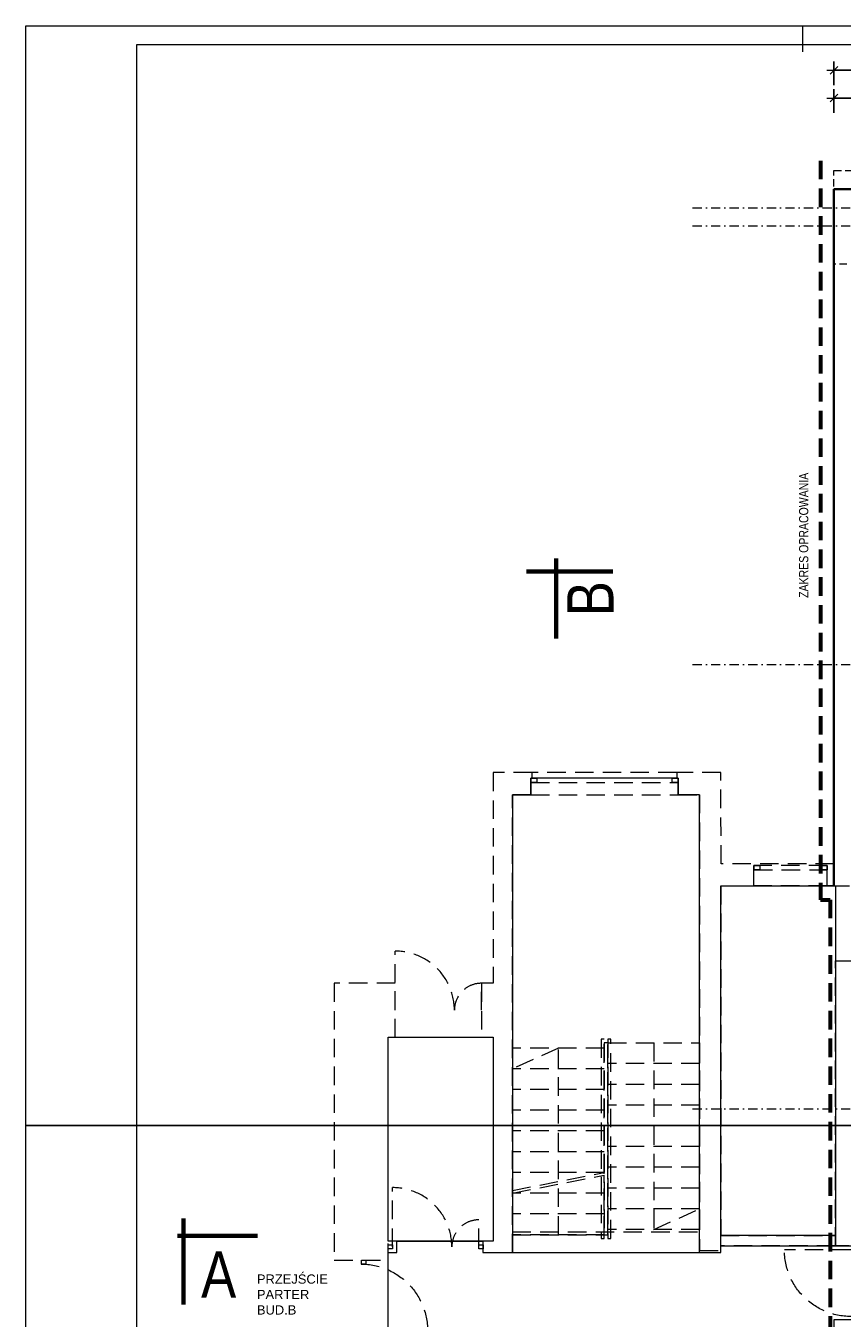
# Model space of a CAD drawing. Header units: millimetres. Extents: x 4946 to 18537, y -10559 to 785.
# Tile 2 of 79: x 4946 to 6050, y -960 to 785. Entities that reach past the tile are written whole.
import ezdxf

# ---------------------------------------------------------------- set-up
doc = ezdxf.new("R2010")
doc.units = ezdxf.units.MM
for name, pattern in [('DASHDOT', [1, 0.5, -0.25, 0, -0.25]), ('DASHED', [0.75, 0.5, -0.25]), ('DASHEDX2', [1.5, 1, -0.5])]:
    doc.linetypes.add(name, pattern=pattern)
for name, color, linetype, lineweight in [('!MARIUSZ', 220, 'Continuous', 35), ('BA_txs', 2, 'Continuous', 18), ('M_Ramki do druku', 7, 'Continuous', 18), ('M_Ramki markery', 1, 'Continuous', 18), ('M_Ramki rysunków', 2, 'Continuous', 18), ('PG_OSIE', 1, 'DASHDOT', 18), ('PG_PODCIĄGI', 1, 'DASHED', 18), ('PG_PRZERYWANE_ŚREDNIE', 1, 'DASHEDX2', 18), ('PG_WIDOKOWE_CIENKIE', 1, 'Continuous', 18), ('PG_WYMIARY', 1, 'Continuous', 18), ('PG_ŚCIANY_SŁUPY', 4, 'Continuous', 35)]:
    doc.layers.add(name, color=color, linetype=linetype, lineweight=lineweight)
doc.layers.add('PG_POMOCNICZNE', color=6, linetype='Continuous', lineweight=18, plot=False)
doc.styles.add('BIKTS', font='bikromsw.shx', dxfattribs={"width": 0.85})
doc.styles.add('BIKWYM', font='BIKROMSW.SHX', dxfattribs={"width": 0.8})
doc.styles.get("Standard").update_dxf_attribs({"font": 'arial.ttf'})
doc.dimstyles.new('BA_KR_50', dxfattribs={"dimscale": 0.5, "dimtxt": 25, "dimasz": 1.666667, "dimexe": 24, "dimexo": 0, "dimgap": 0, "dimtad": 0, "dimdec": 1, "dimrnd": 0.5, "dimzin": 9, "dimdsep": 46, "dimtxsty": 'BIKWYM', "dimblk": 'WYM-KR', "dimcen": 0, "dimdle": 20, "dimclrd": 256, "dimclre": 256, "dimclrt": 7, "dimadec": 0, "dimazin": 0, "dimtfac": 0.033333, "dimtdec": 1, "dimtmove": 0, "dimatfit": 3, "dimldrblk": 'WYM-KR', "dimfxl": 40, "dimfxlon": 1, "dimtvp": 0.8, "dimtolj": 1, "dimarcsym": 0})

# ---------------------------------------------------------------- blocks, each defined once
blk = doc.blocks.new('WYM-KR')
at = {"linetype": 'ByBlock'}
blk.add_line((11.52, 0), (-11.52, 0), dxfattribs=at)
at = {"color": 7, "linetype": 'ByBlock'}
blk.add_line((6.24, 6.24), (-6.24, -6.24), dxfattribs=at)
blk = doc.blocks.new('*D272')
at = {"layer": 'Defpoints', "color": 0, "transparency": 16777216}
for p in [(6125.5, 687.6), (6038.5, 564.7), (6125.5, 564.7)]:
    blk.add_point(p, dxfattribs=at)
at = {"layer": 'PG_WYMIARY', "lineweight": -2, "transparency": 16777216}
for p, q in [((6038.5, 667.6), (6038.5, 699.6)), ((6125.5, 667.6), (6125.5, 699.6)), ((6039.4, 687.6), (6124.7, 687.6))]:
    blk.add_line(p, q, dxfattribs=at)
at = {"layer": 'PG_WYMIARY', "lineweight": -2, "transparency": 16777216, "xscale": 0.8333333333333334, "yscale": 0.8333333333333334, "zscale": 0.8333333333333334, "rotation": 180}
blk.add_blockref('WYM-KR', (6038.5, 687.6), dxfattribs=at)
at = {"layer": 'PG_WYMIARY', "lineweight": -2, "transparency": 16777216, "xscale": 0.8333333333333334, "yscale": 0.8333333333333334, "zscale": 0.8333333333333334}
blk.add_blockref('WYM-KR', (6125.5, 687.6), dxfattribs=at)
at = {"layer": 'PG_WYMIARY', "color": 7, "lineweight": 18, "transparency": 16777216, "insert": (6082, 697.6), "char_height": 12.5, "attachment_point": 5, "style": 'BIKWYM'}
blk.add_mtext('\\A1;87', dxfattribs=at)
blk = doc.blocks.new('*D280')
at = {"layer": 'Defpoints', "color": 0, "transparency": 16777216}
for p in [(7950, 725.2), (6038.5, 564.7), (7950, 564.7)]:
    blk.add_point(p, dxfattribs=at)
at = {"layer": 'PG_WYMIARY', "lineweight": -2, "transparency": 16777216}
for p, q in [((6038.5, 705.2), (6038.5, 737.2)), ((7950, 705.2), (7950, 737.2)), ((6039.4, 725.2), (7949.2, 725.2))]:
    blk.add_line(p, q, dxfattribs=at)
at = {"layer": 'PG_WYMIARY', "lineweight": -2, "transparency": 16777216, "xscale": 0.8333333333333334, "yscale": 0.8333333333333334, "zscale": 0.8333333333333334, "rotation": 180}
blk.add_blockref('WYM-KR', (6038.5, 725.2), dxfattribs=at)
at = {"layer": 'PG_WYMIARY', "lineweight": -2, "transparency": 16777216, "xscale": 0.8333333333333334, "yscale": 0.8333333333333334, "zscale": 0.8333333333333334}
blk.add_blockref('WYM-KR', (7950, 725.2), dxfattribs=at)
at = {"layer": 'PG_WYMIARY', "color": 7, "lineweight": 18, "transparency": 16777216, "insert": (6994.3, 735.2), "char_height": 12.5, "attachment_point": 5, "style": 'BIKWYM'}
blk.add_mtext('\\A1;1911.5', dxfattribs=at)
blk = doc.blocks.new('Znacznik_narozny')
at = {"layer": 'M_Ramki do druku', "lineweight": -2}
blk.add_lwpolyline([(0, -20), (0, 0), (20, 0)], dxfattribs=at)
blk = doc.blocks.new('*U352')
at = {"layer": 'M_Ramki do druku'}
blk.add_line((210, 594), (210, 589), dxfattribs=at)
at = {"layer": 'M_Ramki do druku', "lineweight": -2}
blk.add_line((30, 297), (0, 297), dxfattribs=at)
at = {"layer": 'M_Ramki markery'}
for p, q in [((210, 589), (210, 587)), ((30, 297), (32, 297))]:
    blk.add_line(p, q, dxfattribs=at)
at = {"layer": 'M_Ramki rysunków'}
blk.add_lwpolyline([(30, 5), (30, 589), (835, 589), (835, 5)], close=True, dxfattribs=at)
at = {"layer": 'M_Ramki do druku', "lineweight": -2}
blk.add_blockref('Znacznik_narozny', (0, 594), dxfattribs=at)

msp = doc.modelspace()

# ---------------------------------------------------------------- linework, layer by layer
at = {"layer": '!MARIUSZ', "color": 18, "linetype": 'DASHED', "lineweight": 0, "ltscale": 50, "true_color": 0x000000}
for p, q in [((6038.55, -376.31), (6059.55, -376.31)), ((6040.55, -477.31), (6062.05, -477.31)), ((5562.05, -544.31), (5562.05, -507.81)), ((5604.05, -787.76), (5728.05, -763.31)), ((5604.05, -791.31), (5728.05, -766.85)), ((5558.55, -863.81), (5558.55, -827.31)), ((5436.05, -861.06), (5442.05, -861.06)), ((5436.05, -866.56), (5436.05, -861.06)), ((5442.05, -866.56), (5436.05, -866.56)), ((5442.05, -861.06), (5442.05, -866.56)), ((5558.55, -861.06), (5564.55, -861.06)), ((5558.55, -866.56), (5558.55, -861.06)), ((5564.55, -866.56), (5558.55, -866.56)), ((5564.55, -861.06), (5564.55, -866.56)), ((6059.3, -862.31), (6040.55, -862.31)), ((5399.8, -881.56), (5405.8, -881.56)), ((5399.8, -887.06), (5399.8, -881.56)), ((5405.8, -887.06), (5399.8, -887.06)), ((5405.8, -881.56), (5405.8, -887.06))]:
    msp.add_line(p, q, dxfattribs=at)
at = {"layer": '!MARIUSZ', "color": 18, "linetype": 'DASHED', "lineweight": 0, "ltscale": 50, "true_color": 0x000000, "extrusion": (0, 0, -1)}
for p, q in [((5445.55, -544.31), (5445.55, -464.31)), ((5442.05, -863.81), (5442.05, -783.81)), ((6061.55, -867.81), (5971.55, -867.81))]:
    msp.add_line(p, q, dxfattribs=at)
at = {"layer": '!MARIUSZ', "color": 18, "linetype": 'DASHED', "lineweight": 0, "ltscale": 50, "true_color": 0x000000}
for points in [[(5630.55, -223.31), (5578.05, -223.31), (5578.05, -507.81), (5562.05, -507.81), (5562.05, -580.81), (5578.05, -580.81), (5578.05, -856.31), (5564.05, -856.31), (5564.05, -871.31), (5604.05, -871.31), (5604.05, -253.31), (5629.05, -253.31), (5629.05, -230.81), (5630.55, -230.81), (5630.55, -223.31)], [(5826.05, -223.31), (5630.55, -223.31)], [(6038.8, -346.31), (5886.05, -346.31), (5885.55, -223.31), (5826.05, -223.31), (5826.05, -230.81), (5828.05, -230.81), (5828.05, -253.31), (5857.05, -253.31), (5857.05, -868.81), (5885.55, -868.81), (5885.55, -376.31), (6038.55, -376.31), (6038.8, -346.31)], [(5629.05, -230.81), (5629.05, -236.81), (5828.05, -236.81), (5828.05, -230.81), (5629.05, -230.81)], [(5629.05, -253.31), (5828.05, -253.31)], [(6029.38, -376.31), (5930.38, -376.31), (5930.38, -346.31)], [(5930.38, -348.72), (5930.38, -354.72), (6029.55, -354.72), (6029.55, -348.72), (5930.38, -348.72)], [(6038.55, -376.31), (6029.55, -376.31), (6029.55, -346.31)], [(5885.55, -376.31), (5885.55, -848.31), (6040.55, -848.31)], [(6040.55, -862.31), (6040.55, -477.31)], [(5436.05, -884.31), (5436.05, -580.81), (5445.55, -580.81), (5445.55, -507.81), (5363.05, -507.81), (5363.05, -881.56), (5435.55, -881.56)], [(5728.05, -765.03), (5728.05, -583.31), (5724.05, -583.31), (5724.05, -765.87)], [(5795.05, -588.31), (5795.05, -840.31), (5857.05, -812.31)], [(5728.05, -763.31), (5728.05, -595.31), (5604.05, -595.31), (5604.05, -787.76)], [(5666.05, -847.31), (5666.05, -595.31), (5604.05, -623.31)], [(5728.05, -623.31), (5604.05, -623.31)], [(5857.05, -616.31), (5733.05, -616.31)], [(5857.05, -644.31), (5733.05, -644.31)], [(5728.05, -651.31), (5604.05, -651.31)], [(5728.05, -679.31), (5604.05, -679.31)], [(5857.05, -672.31), (5733.05, -672.31)], [(5728.05, -707.31), (5604.05, -707.31)], [(5857.05, -700.31), (5733.05, -700.31)], [(5857.05, -728.31), (5733.05, -728.31)], [(5728.05, -735.31), (5604.05, -735.31)], [(5728.05, -763.31), (5604.05, -763.31)], [(5728.05, -763.31), (5604.05, -763.31)], [(5728.05, -763.31), (5604.05, -763.31)], [(5604.05, -847.31), (5728.05, -847.31), (5728.05, -766.85)], [(5857.05, -756.31), (5733.05, -756.31)], [(5724.05, -769.42), (5724.05, -852.31), (5728.05, -852.31), (5728.05, -768.58)], [(5857.05, -784.31), (5733.05, -784.31)], [(5604.05, -791.31), (5604.05, -847.31)], [(5728.05, -791.31), (5604.05, -791.31)], [(5728.05, -819.31), (5604.05, -819.31)], [(5857.05, -812.31), (5733.05, -812.31)], [(5604.05, -843.31), (5857.05, -843.31)], [(5728.05, -847.31), (5604.05, -847.31)], [(5604.05, -871.31), (5857.05, -871.31)]]:
    msp.add_lwpolyline(points, dxfattribs=at)
for points in [[(5629.05, -230.81), (5637.05, -230.81), (5637.05, -236.81), (5629.05, -236.81)], [(5820.05, -230.81), (5828.05, -230.81), (5828.05, -236.81), (5820.05, -236.81)], [(5930.38, -348.72), (5938.38, -348.72), (5938.38, -354.72), (5930.38, -354.72)], [(6021.55, -348.72), (6029.55, -348.72), (6029.55, -354.72), (6021.55, -354.72)], [(5733.05, -588.31), (5728.05, -588.31), (5728.05, -847.31), (5733.05, -847.31)], [(5733.05, -852.31), (5737.05, -852.31), (5737.05, -583.31), (5733.05, -583.31)], [(5733.05, -588.31), (5857.05, -588.31), (5857.05, -840.31), (5733.05, -840.31)], [(5885.55, -848.31), (6040.55, -848.31), (6040.55, -862.31), (5885.55, -862.31)]]:
    msp.add_lwpolyline(points, close=True, dxfattribs=at)
for centre in [(5562.05, -544.31), (5558.55, -863.81)]:
    msp.add_arc(centre, 36.5, 90, 180, dxfattribs=at)
for centre in [(5445.55, -544.31), (5442.05, -863.81)]:
    msp.add_ellipse(centre, major_axis=(56.57, 56.57), ratio=1, start_param=5.4977871, end_param=7.0685835, dxfattribs=at)
at = {"layer": '!MARIUSZ', "color": 18, "linetype": 'DASHED', "lineweight": 0, "ltscale": 50, "true_color": 0x000000, "extrusion": (0, 0, -1)}
for centre, start_param, end_param in [((6061.55, -867.81), 3.9269908, 5.4977871), ((5399.3, -977.05), 0.7853982, 2.3561945)]:
    msp.add_ellipse(centre, major_axis=(-63.64, 63.64), ratio=1, start_param=start_param, end_param=end_param, dxfattribs=at)
at = {"layer": 'Defpoints', "color": 6, "lineweight": 18}
for points in [[(4946.25, 785.16), (7046.25, 785.16), (7046.25, -699.84), (4946.25, -699.84)], [(4946.25, -699.84), (7046.25, -699.84), (7046.25, -2184.84), (4946.25, -2184.84)]]:
    msp.add_lwpolyline(points, close=True, dxfattribs=at)
at = {"layer": 'PG_OSIE', "color": 18, "ltscale": 25, "true_color": 0x000000}
for points in [[(5847.38, 539.19), (8127.62, 539.19)], [(5847.38, 515.19), (8127.62, 515.19)], [(5847.38, -77.31), (8127.62, -77.31)], [(5847.38, -677.31), (8127.62, -677.31)]]:
    msp.add_lwpolyline(points, dxfattribs=at)
at = {"layer": 'PG_PODCIĄGI', "color": 18, "ltscale": 20, "true_color": 0x000000}
msp.add_lwpolyline([(6056.05, 463.19), (6038.55, 463.19), (6038.55, 589.69), (7950.05, 589.69), (7950.05, 463.19)], dxfattribs=at)
at = {"layer": 'PG_POMOCNICZNE'}
for points in [[(5604.05, -871.31), (5857.05, -871.31), (5857.05, -253.31), (5828.05, -253.31), (5828.05, -230.81), (5629.05, -230.81), (5629.05, -253.31), (5604.05, -253.31)], [(5885.55, -376.31), (6040.55, -376.31), (6040.55, -848.31), (5885.55, -848.31)]]:
    msp.add_lwpolyline(points, close=True, dxfattribs=at)
for points in [[(5436.05, -580.81), (5578.05, -580.81), (5578.05, -856.31), (5436.05, -856.31), (5436.05, -580.81)], [(6084.55, -862.31), (6084.55, -962.31), (6038.55, -962.31), (6038.55, -992.31), (5986.05, -992.31), (5986.05, -1007.31), (5890.55, -1007.31), (5890.55, -992.31), (5436.05, -992.31), (5436.05, -871.31), (5447.55, -871.31), (5447.55, -856.31), (5564.05, -856.31), (5564.05, -871.31), (5885.55, -871.31), (5885.55, -862.31), (6084.55, -862.31)]]:
    msp.add_lwpolyline(points, dxfattribs=at)
at = {"layer": 'PG_PRZERYWANE_ŚREDNIE', "color": 18, "lineweight": 60, "ltscale": 25, "true_color": 0x000000}
msp.add_lwpolyline([(6020.21, 602.96), (6020.21, -395.05), (6033.45, -395.05), (6033.45, -1978.41)], dxfattribs=at)
at = {"layer": 'PG_WIDOKOWE_CIENKIE', "color": 18, "lineweight": 70, "true_color": 0x000000}
for p, q in [((5663.15, 65.96), (5663.15, -42.04)), ((5739.65, 48.46), (5623.15, 48.46)), ((5159.2, -825.31), (5159.2, -941.81)), ((5259.2, -848.81), (5151.2, -848.81))]:
    msp.add_line(p, q, dxfattribs=at)
at = {"layer": 'PG_ŚCIANY_SŁUPY', "color": 18, "true_color": 0x000000}
for points in [[(6125.55, 504.69), (6125.55, 564.69), (6038.55, 564.69)], [(6038.55, 564.69), (6038.55, -376.31)]]:
    msp.add_lwpolyline(points, dxfattribs=at)

# ---------------------------------------------------------------- block references
at = {"layer": 'M_Ramki do druku', "xscale": 5, "yscale": 5, "zscale": 5}
msp.add_blockref('*U352', (4946.25, -2184.84), dxfattribs=at)

# ---------------------------------------------------------------- texts
at = {"layer": 'BA_txs', "color": 18, "true_color": 0x000000, "style": 'BIKTS', "width": 0.85}
for s, height, p in [('ZAKRES OPRACOWANIA', 12.5, (6003.91, 12.69)), ('B', 62.5, (5740.65, -12.04))]:
    msp.add_text(s, height=height, rotation=90, dxfattribs=at).set_placement(p)
msp.add_text('A', height=62.5, dxfattribs=at).set_placement((5183.2, -932.31))
at = {"layer": 'BA_txs', "color": 18, "true_color": 0x000000, "insert": (5258.59, -901.02), "char_height": 12.5, "attachment_point": 1}
msp.add_mtext_dynamic_manual_height_columns('PRZEJŚCIE\\PPARTER\\PBUD.B', width=398.1585, gutter_width=12.5, heights=[0], dxfattribs=at)

# ---------------------------------------------------------------- dimensions: what is measured, and where the dimension line sits
at = {"layer": 'PG_WYMIARY', "color": 18, "lineweight": 18, "true_color": 0x000000}
dim = msp.add_linear_dim(base=(7950.05, 725.16), p1=(6038.55, 564.69), p2=(7950.05, 564.69), dimstyle='BA_KR_50', dxfattribs=at)
dim.commit()
dim.dimension.update_dxf_attribs({"geometry": '*D280', "text_midpoint": (6994.3, 735.16)})
dim = msp.add_linear_dim(base=(6125.55, 687.6), p1=(6038.55, 564.69), p2=(6125.55, 564.69), dimstyle='BA_KR_50', override={"dimdec": 0, "dimrnd": 0}, dxfattribs=at)
dim.commit()
dim.dimension.update_dxf_attribs({"geometry": '*D272', "text_midpoint": (6082.05, 697.6)})

doc.saveas('drawing.dxf')
